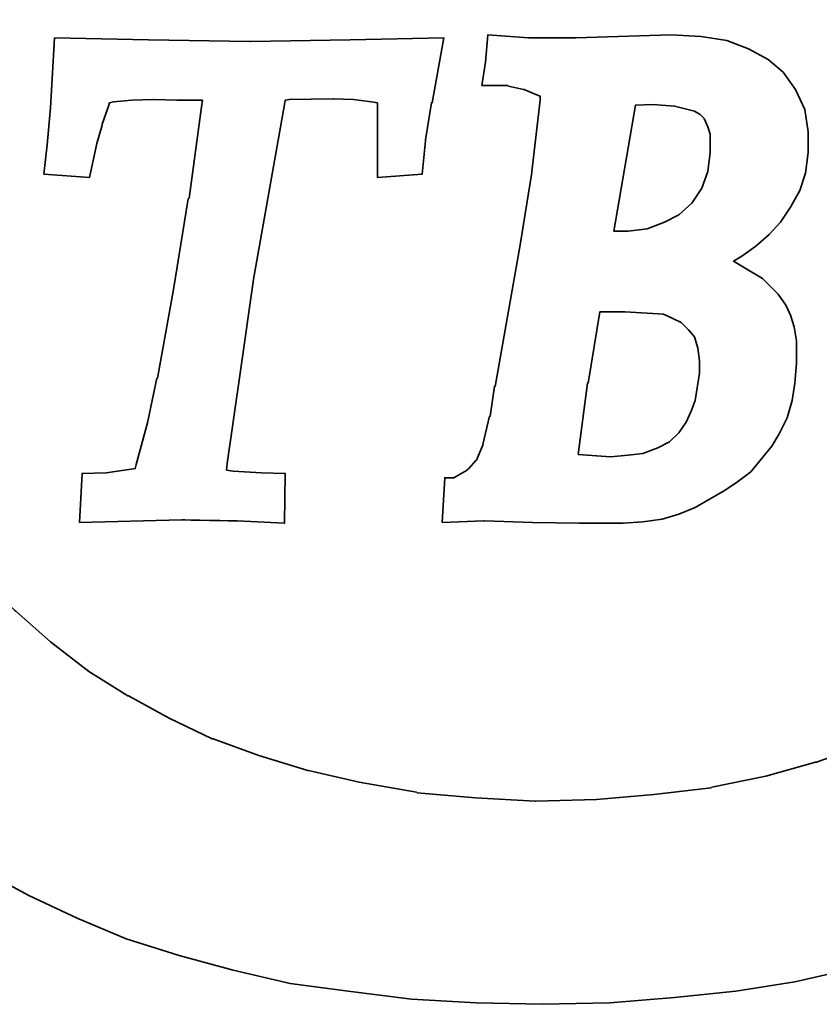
# Model space of a CAD drawing. Header units: millimetres. Extents: x -5 to 169, y -1 to 104.
# Tile 6 of 55: x 136.07 to 138.29, y 48.89 to 51.62. Entities that reach past the tile are written whole.
import ezdxf

# ---------------------------------------------------------------- set-up
doc = ezdxf.new("R2010")
doc.units = ezdxf.units.MM
doc.header["$LTSCALE"] = 0.1
doc.layers.add('layer 1', color=7, linetype='CONTINUOUS')

msp = doc.modelspace()

# ---------------------------------------------------------------- linework, layer by layer
at = {"layer": 'layer 1', "color": 0, "lineweight": 35}
for points, knots in [([(139.1471, 51.7967), (139.1471, 51.7967), (139.6837, 52.1287), (139.6837, 52.1287), (139.6837, 52.1287), (139.6837, 52.1287), (139.6079, 52.2251), (139.6079, 52.2251), (139.6079, 52.2251), (139.6079, 52.2251), (139.5205, 52.3149), (139.5205, 52.3149), (139.5205, 52.3149), (139.5205, 52.3149), (139.4305, 52.4027), (139.4305, 52.4027), (139.4305, 52.4027), (139.4305, 52.4027), (139.3381, 52.481), (139.3381, 52.481), (139.3381, 52.481), (139.3381, 52.481), (139.2392, 52.5592), (139.2392, 52.5592), (139.2392, 52.5592), (139.2392, 52.5592), (139.2368, 52.5592), (139.2368, 52.5592), (139.2368, 52.5592), (139.2368, 52.5592), (139.1288, 52.6259), (139.1288, 52.6259), (139.1288, 52.6259), (139.1288, 52.6259), (139.1288, 52.6281), (139.1288, 52.6281), (139.1288, 52.6281), (139.1288, 52.6281), (139.0203, 52.6948), (139.0203, 52.6948), (139.0203, 52.6948), (139.0203, 52.6948), (138.9032, 52.7527), (138.9032, 52.7527), (138.9032, 52.7527), (138.9032, 52.7527), (138.7854, 52.8127), (138.7854, 52.8127), (138.7854, 52.8127), (138.7854, 52.8127), (138.6426, 52.8679), (138.6426, 52.8679), (138.6426, 52.8679), (138.6426, 52.8679), (138.4883, 52.9207), (138.4883, 52.9207), (138.4883, 52.9207), (138.4883, 52.9207), (138.3272, 52.9667), (138.3272, 52.9667), (138.3272, 52.9667), (138.3272, 52.9667), (138.1571, 53.0035), (138.1571, 53.0035), (138.1571, 53.0035), (138.1571, 53.0035), (137.984, 53.0291), (137.984, 53.0291), (137.984, 53.0291), (137.984, 53.0291), (137.7954, 53.0474), (137.7954, 53.0474), (137.7954, 53.0474), (137.7954, 53.0474), (137.6019, 53.0565), (137.6019, 53.0565), (137.6019, 53.0565), (137.6019, 53.0565), (137.4061, 53.0522), (137.4061, 53.0522), (137.4061, 53.0522), (137.4061, 53.0522), (137.2194, 53.0407), (137.2194, 53.0407), (137.2194, 53.0407), (137.2194, 53.0407), (137.0466, 53.0243), (137.0466, 53.0243), (137.0466, 53.0243), (137.0466, 53.0243), (136.8786, 53.0035), (136.8786, 53.0035), (136.8786, 53.0035), (136.8786, 53.0035), (136.7175, 52.9713), (136.7175, 52.9713), (136.7175, 52.9713), (136.7175, 52.9713), (136.6069, 52.9415), (136.6069, 52.9415), (136.6069, 52.9415), (136.6069, 52.9415), (136.4965, 52.9091), (136.4965, 52.9091), (136.4965, 52.9091), (136.4965, 52.9091), (136.388, 52.8722), (136.388, 52.8722), (136.388, 52.8722), (136.388, 52.8722), (136.2867, 52.8309), (136.2867, 52.8309), (136.2867, 52.8309), (136.2867, 52.8309), (136.1879, 52.7848), (136.1879, 52.7848), (136.1879, 52.7848), (136.1879, 52.7848), (136.0866, 52.7363), (136.0866, 52.7363), (136.0866, 52.7363), (136.0866, 52.7363), (135.9944, 52.6857), (135.9944, 52.6857), (135.9944, 52.6857), (135.9944, 52.6857), (135.9023, 52.6327), (135.9023, 52.6327), (135.9023, 52.6327), (135.9023, 52.6327), (135.8147, 52.5729), (135.8147, 52.5729), (135.8147, 52.5729), (135.8147, 52.5729), (135.7295, 52.5131), (135.7295, 52.5131), (135.7295, 52.5131), (135.7295, 52.5131), (135.6512, 52.4488), (135.6512, 52.4488), (135.6512, 52.4488), (135.6512, 52.4488), (135.5706, 52.3797), (135.5706, 52.3797), (135.5706, 52.3797), (135.5706, 52.3797), (135.4302, 52.2412), (135.4302, 52.2412), (135.4302, 52.2412), (135.4302, 52.2412), (135.4275, 52.2391), (135.4275, 52.2391), (135.4275, 52.2391), (135.4275, 52.2391), (135.2965, 52.0826), (135.2965, 52.0826), (135.2965, 52.0826), (135.2965, 52.0826), (135.2226, 51.9741), (135.2226, 51.9741), (135.2226, 51.9741), (135.2226, 51.9741), (135.2204, 51.9717), (135.2204, 51.9717), (135.2204, 51.9717), (135.2204, 51.9717), (135.1491, 51.8498), (135.1491, 51.8498), (135.1491, 51.8498), (135.1491, 51.8498), (135.0843, 51.7233), (135.0843, 51.7233), (135.0843, 51.7233), (135.0843, 51.7233), (135.0291, 51.5805), (135.0291, 51.5805), (135.0291, 51.5805), (135.0291, 51.5805), (134.9831, 51.4307), (134.9831, 51.4307), (134.9831, 51.4307), (134.9831, 51.4307), (134.9831, 51.4259), (134.9831, 51.4259), (134.9831, 51.4259), (134.9831, 51.4259), (134.9533, 51.2647), (134.9533, 51.2647), (134.9533, 51.2647), (134.9533, 51.2647), (134.9442, 51.1843), (134.9442, 51.1843), (134.9442, 51.1843), (134.9442, 51.1843), (134.9394, 51.0943), (134.9394, 51.0943), (134.9394, 51.0943), (134.9394, 51.0943), (134.9348, 51.0045), (134.9348, 51.0045), (134.9348, 51.0045), (134.9348, 51.0045), (134.9348, 50.9147), (134.9348, 50.9147), (134.9348, 50.9147), (134.9348, 50.9147), (134.9485, 50.7352), (134.9485, 50.7352), (134.9485, 50.7352), (134.9485, 50.7352), (134.9763, 50.5737), (134.9763, 50.5737), (134.9763, 50.5737), (134.9763, 50.5737), (135.0109, 50.4218), (135.0109, 50.4218), (135.0109, 50.4218), (135.0109, 50.4218), (135.0639, 50.2792), (135.0639, 50.2792), (135.0639, 50.2792), (135.0639, 50.2792), (135.1215, 50.1431), (135.1215, 50.1431), (135.1215, 50.1431), (135.1215, 50.1431), (135.1904, 50.0191), (135.1904, 50.0191), (135.1904, 50.0191), (135.1904, 50.0191), (135.2619, 49.8993), (135.2619, 49.8993), (135.2619, 49.8993), (135.2619, 49.8993), (135.3493, 49.7911), (135.3493, 49.7911), (135.3493, 49.7911), (135.3493, 49.7911), (135.4369, 49.6847), (135.4369, 49.6847), (135.4369, 49.6847), (135.4369, 49.6847), (135.5336, 49.5904), (135.5336, 49.5904), (135.5336, 49.5904), (135.5336, 49.5904), (135.6325, 49.4937), (135.6325, 49.4937), (135.6325, 49.4937), (135.6325, 49.4937), (135.7386, 49.4109), (135.7386, 49.4109), (135.7386, 49.4109), (135.7386, 49.4109), (135.8514, 49.3281), (135.8514, 49.3281), (135.8514, 49.3281), (135.8514, 49.3281), (135.9714, 49.2544), (135.9714, 49.2544), (135.9714, 49.2544), (135.9714, 49.2544), (136.0955, 49.1875), (136.0955, 49.1875), (136.0955, 49.1875), (136.0955, 49.1875), (136.2291, 49.1251), (136.2291, 49.1251), (136.2291, 49.1251), (136.2291, 49.1251), (136.365, 49.0677), (136.365, 49.0677), (136.365, 49.0677), (136.365, 49.0677), (136.5123, 49.0216), (136.5123, 49.0216), (136.5123, 49.0216), (136.5123, 49.0216), (136.6621, 48.9803), (136.6621, 48.9803), (136.6621, 48.9803), (136.6621, 48.9803), (136.821, 48.9434), (136.821, 48.9434), (136.821, 48.9434), (136.821, 48.9434), (136.982, 48.9227), (136.982, 48.9227), (136.982, 48.9227), (136.982, 48.9227), (137.1572, 48.8997), (137.1572, 48.8997), (137.1572, 48.8997), (137.1572, 48.8997), (137.337, 48.8903), (137.337, 48.8903), (137.337, 48.8903), (137.337, 48.8903), (137.5213, 48.8858), (137.5213, 48.8858), (137.5213, 48.8858), (137.5213, 48.8858), (137.7078, 48.8903), (137.7078, 48.8903), (137.7078, 48.8903), (137.7078, 48.8903), (137.8875, 48.9043), (137.8875, 48.9043), (137.8875, 48.9043), (137.8875, 48.9043), (138.0579, 48.9227), (138.0579, 48.9227), (138.0579, 48.9227), (138.0579, 48.9227), (138.2211, 48.9479), (138.2211, 48.9479), (138.2211, 48.9479), (138.2211, 48.9479), (138.38, 48.9847), (138.38, 48.9847), (138.38, 48.9847), (138.38, 48.9847), (138.5322, 49.0264), (138.5322, 49.0264), (138.5322, 49.0264), (138.5322, 49.0264), (138.6752, 49.0747), (138.6752, 49.0747), (138.6752, 49.0747), (138.6752, 49.0747), (138.8178, 49.1323), (138.8178, 49.1323), (138.8178, 49.1323), (138.8178, 49.1323), (139.0115, 49.2242), (139.0115, 49.2242), (139.0115, 49.2242), (139.0115, 49.2242), (139.1055, 49.2751), (139.1055, 49.2751), (139.1055, 49.2751), (139.1055, 49.2751), (139.1934, 49.3281), (139.1934, 49.3281), (139.1934, 49.3281), (139.1934, 49.3281), (139.2786, 49.3876), (139.2786, 49.3876), (139.2786, 49.3876), (139.2786, 49.3876), (139.3611, 49.4522), (139.3611, 49.4522), (139.3611, 49.4522), (139.3611, 49.4522), (139.4399, 49.517), (139.4399, 49.517), (139.4399, 49.517), (139.4399, 49.517), (139.5135, 49.5861), (139.5135, 49.5861), (139.5135, 49.5861), (139.5135, 49.5861), (139.6103, 49.6828), (139.6103, 49.6828), (139.6103, 49.6828), (139.6103, 49.6828), (139.6539, 49.7289), (139.6539, 49.7289), (139.6539, 49.7289), (139.6539, 49.7289), (139.6861, 49.7632), (139.6861, 49.7632), (139.6861, 49.7632), (139.6861, 49.7632), (139.1471, 50.0973), (139.1471, 50.0973), (139.1471, 50.0973), (139.1471, 50.0973), (139.064, 50.0164), (139.064, 50.0164), (139.064, 50.0164), (139.064, 50.0164), (138.9723, 49.9384), (138.9723, 49.9384), (138.9723, 49.9384), (138.9723, 49.9384), (138.8706, 49.8599), (138.8706, 49.8599), (138.8706, 49.8599), (138.8706, 49.8599), (138.765, 49.7863), (138.765, 49.7863), (138.765, 49.7863), (138.765, 49.7863), (138.7626, 49.7839), (138.7626, 49.7839), (138.7626, 49.7839), (138.7626, 49.7839), (138.6519, 49.7193), (138.6519, 49.7193), (138.6519, 49.7193), (138.6519, 49.7193), (138.537, 49.6595), (138.537, 49.6595), (138.537, 49.6595), (138.537, 49.6595), (138.5346, 49.6595), (138.5346, 49.6595), (138.5346, 49.6595), (138.5346, 49.6595), (138.4103, 49.6041), (138.4103, 49.6041), (138.4103, 49.6041), (138.4103, 49.6041), (138.2811, 49.558), (138.2811, 49.558), (138.2811, 49.558), (138.2811, 49.558), (138.279, 49.558), (138.279, 49.558), (138.279, 49.558), (138.279, 49.558), (138.1405, 49.5189), (138.1405, 49.5189), (138.1405, 49.5189), (138.1405, 49.5189), (137.9912, 49.4891), (137.9912, 49.4891), (137.9912, 49.4891), (137.9912, 49.4891), (137.9888, 49.4867), (137.9888, 49.4867), (137.9888, 49.4867), (137.9888, 49.4867), (137.8299, 49.4685), (137.8299, 49.4685), (137.8299, 49.4685), (137.8299, 49.4685), (137.6711, 49.4546), (137.6711, 49.4546), (137.6711, 49.4546), (137.6711, 49.4546), (137.5028, 49.4498), (137.5028, 49.4498), (137.5028, 49.4498), (137.5028, 49.4498), (137.5007, 49.4498), (137.5007, 49.4498), (137.5007, 49.4498), (137.5007, 49.4498), (137.3348, 49.4594), (137.3348, 49.4594), (137.3348, 49.4594), (137.3348, 49.4594), (137.1733, 49.4728), (137.1733, 49.4728), (137.1733, 49.4728), (137.1733, 49.4728), (137.1711, 49.4752), (137.1711, 49.4752), (137.1711, 49.4752), (137.1711, 49.4752), (137.012, 49.5028), (137.012, 49.5028), (137.012, 49.5028), (137.012, 49.5028), (136.8719, 49.535), (136.8719, 49.535), (136.8719, 49.535), (136.8719, 49.535), (136.8695, 49.535), (136.8695, 49.535), (136.8695, 49.535), (136.8695, 49.535), (136.7336, 49.5765), (136.7336, 49.5765), (136.7336, 49.5765), (136.7336, 49.5765), (136.6069, 49.6226), (136.6069, 49.6226), (136.6069, 49.6226), (136.6069, 49.6226), (136.6045, 49.6226), (136.6045, 49.6226), (136.6045, 49.6226), (136.6045, 49.6226), (136.485, 49.6802), (136.485, 49.6802), (136.485, 49.6802), (136.485, 49.6802), (136.3717, 49.7423), (136.3717, 49.7423), (136.3717, 49.7423), (136.3717, 49.7423), (136.3698, 49.7423), (136.3698, 49.7423), (136.3698, 49.7423), (136.3698, 49.7423), (136.2589, 49.8115), (136.2589, 49.8115), (136.2589, 49.8115), (136.2589, 49.8115), (136.2589, 49.8139), (136.2589, 49.8139), (136.2589, 49.8139), (136.2589, 49.8139), (136.257, 49.8139), (136.257, 49.8139), (136.257, 49.8139), (136.257, 49.8139), (136.1552, 49.8923), (136.1552, 49.8923), (136.1552, 49.8923), (136.1552, 49.8923), (136.0587, 49.9773), (136.0587, 49.9773), (136.0587, 49.9773), (136.0587, 49.9773), (136.0563, 49.9795), (136.0563, 49.9795), (136.0563, 49.9795), (136.0563, 49.9795), (135.969, 50.0695), (135.969, 50.0695), (135.969, 50.0695), (135.969, 50.0695), (135.8862, 50.1662), (135.8862, 50.1662), (135.8862, 50.1662), (135.8862, 50.1662), (135.8862, 50.1683), (135.8862, 50.1683), (135.8862, 50.1683), (135.8862, 50.1683), (135.8123, 50.2792), (135.8123, 50.2792), (135.8123, 50.2792), (135.8123, 50.2792), (135.8101, 50.2792), (135.8101, 50.2792), (135.8101, 50.2792), (135.8101, 50.2792), (135.8077, 50.2835), (135.8077, 50.2835), (135.8077, 50.2835), (135.8077, 50.2835), (135.7501, 50.3918), (135.7501, 50.3918), (135.7501, 50.3918), (135.7501, 50.3918), (135.7501, 50.3942), (135.7501, 50.3942), (135.7501, 50.3942), (135.7501, 50.3942), (135.7016, 50.5211), (135.7016, 50.5211), (135.7016, 50.5211), (135.7016, 50.5211), (135.6992, 50.5255), (135.6992, 50.5255), (135.6992, 50.5255), (135.6992, 50.5255), (135.6582, 50.6637), (135.6582, 50.6637), (135.6582, 50.6637), (135.6582, 50.6637), (135.6582, 50.6661), (135.6582, 50.6661), (135.6582, 50.6661), (135.6582, 50.6661), (135.644, 50.7395), (135.644, 50.7395), (135.644, 50.7395), (135.644, 50.7395), (135.6416, 50.7419), (135.6416, 50.7419), (135.6416, 50.7419), (135.6416, 50.7419), (135.6325, 50.8156), (135.6325, 50.8156), (135.6325, 50.8156), (135.6325, 50.8156), (135.6282, 50.8984), (135.6282, 50.8984), (135.6282, 50.8984), (135.6282, 50.8984), (135.6255, 50.9815), (135.6255, 50.9815), (135.6255, 50.9815), (135.6255, 50.9815), (135.6255, 50.9839), (135.6255, 50.9839), (135.6255, 50.9839), (135.6255, 50.9839), (135.6301, 51.0575), (135.6301, 51.0575), (135.6301, 51.0575), (135.6301, 51.0575), (135.6301, 51.0669), (135.6301, 51.0669), (135.6301, 51.0669), (135.6301, 51.0669), (135.6371, 51.1451), (135.6371, 51.1451), (135.6371, 51.1451), (135.6371, 51.1451), (135.6464, 51.2186), (135.6464, 51.2186), (135.6464, 51.2186), (135.6464, 51.2186), (135.6464, 51.2212), (135.6464, 51.2212), (135.6464, 51.2212), (135.6464, 51.2212), (135.6488, 51.2212), (135.6488, 51.2212), (135.6488, 51.2212), (135.6488, 51.2212), (135.6488, 51.2258), (135.6488, 51.2258), (135.6488, 51.2258), (135.6488, 51.2258), (135.6627, 51.2925), (135.6627, 51.2925), (135.6627, 51.2925), (135.6627, 51.2925), (135.6627, 51.2949), (135.6627, 51.2949), (135.6627, 51.2949), (135.6627, 51.2949), (135.6671, 51.3107), (135.6671, 51.3107), (135.6671, 51.3107), (135.6671, 51.3107), (135.7043, 51.4307), (135.7043, 51.4307), (135.7043, 51.4307), (135.7043, 51.4307), (135.7043, 51.4329), (135.7043, 51.4329), (135.7043, 51.4329), (135.7043, 51.4329), (135.764, 51.5575), (135.764, 51.5575), (135.764, 51.5575), (135.764, 51.5575), (135.8283, 51.6727), (135.8283, 51.6727), (135.8283, 51.6727), (135.8283, 51.6727), (135.8307, 51.6746), (135.8307, 51.6746), (135.8307, 51.6746), (135.8307, 51.6746), (135.9092, 51.7807), (135.9092, 51.7807), (135.9092, 51.7807), (135.9092, 51.7807), (135.992, 51.8728), (135.992, 51.8728), (135.992, 51.8728), (135.992, 51.8728), (135.992, 51.8752), (135.992, 51.8752), (135.992, 51.8752), (135.992, 51.8752), (136.0794, 51.9626), (136.0794, 51.9626), (136.0794, 51.9626), (136.0794, 51.9626), (136.0818, 51.9626), (136.0818, 51.9626), (136.0818, 51.9626), (136.0818, 51.9626), (136.1783, 52.0454), (136.1783, 52.0454), (136.1783, 52.0454), (136.1783, 52.0454), (136.2843, 52.1191), (136.2843, 52.1191), (136.2843, 52.1191), (136.2843, 52.1191), (136.2867, 52.1215), (136.2867, 52.1215), (136.2867, 52.1215), (136.2867, 52.1215), (136.3974, 52.1906), (136.3974, 52.1906), (136.3974, 52.1906), (136.3974, 52.1906), (136.5123, 52.2551), (136.5123, 52.2551), (136.5123, 52.2551), (136.5123, 52.2551), (136.5147, 52.2551), (136.5147, 52.2551), (136.5147, 52.2551), (136.5147, 52.2551), (136.6343, 52.3079), (136.6343, 52.3079), (136.6343, 52.3079), (136.6343, 52.3079), (136.7636, 52.354), (136.7636, 52.354), (136.7636, 52.354), (136.7636, 52.354), (136.8968, 52.3979), (136.8968, 52.3979), (136.8968, 52.3979), (136.8968, 52.3979), (136.8992, 52.3979), (136.8992, 52.3979), (136.8992, 52.3979), (136.8992, 52.3979), (137.0423, 52.4301), (137.0423, 52.4301), (137.0423, 52.4301), (137.0423, 52.4301), (137.0423, 52.4325), (137.0423, 52.4325), (137.0423, 52.4325), (137.0423, 52.4325), (137.0447, 52.4325), (137.0447, 52.4325), (137.0447, 52.4325), (137.0447, 52.4325), (137.2035, 52.4555), (137.2035, 52.4555), (137.2035, 52.4555), (137.2035, 52.4555), (137.2055, 52.4555), (137.2055, 52.4555), (137.2055, 52.4555), (137.2055, 52.4555), (137.3694, 52.4692), (137.3694, 52.4692), (137.3694, 52.4692), (137.3694, 52.4692), (137.5328, 52.4738), (137.5328, 52.4738), (137.5328, 52.4738), (137.5328, 52.4738), (137.5352, 52.4738), (137.5352, 52.4738), (137.5352, 52.4738), (137.5352, 52.4738), (137.7008, 52.4692), (137.7008, 52.4692), (137.7008, 52.4692), (137.7008, 52.4692), (137.8621, 52.4555), (137.8621, 52.4555), (137.8621, 52.4555), (137.8621, 52.4555), (137.8645, 52.4531), (137.8645, 52.4531), (137.8645, 52.4531), (137.8645, 52.4531), (138.0162, 52.4258), (138.0162, 52.4258), (138.0162, 52.4258), (138.0162, 52.4258), (138.1635, 52.3955), (138.1635, 52.3955), (138.1635, 52.3955), (138.1635, 52.3955), (138.1659, 52.3955), (138.1659, 52.3955), (138.1659, 52.3955), (138.1659, 52.3955), (138.3042, 52.354), (138.3042, 52.354), (138.3042, 52.354), (138.3042, 52.354), (138.4146, 52.313), (138.4146, 52.313), (138.4146, 52.313), (138.4146, 52.313), (138.5255, 52.2669), (138.5255, 52.2669), (138.5255, 52.2669), (138.5255, 52.2669), (138.5279, 52.2669), (138.5279, 52.2669), (138.5279, 52.2669), (138.5279, 52.2669), (138.6291, 52.2136), (138.6291, 52.2136), (138.6291, 52.2136), (138.6291, 52.2136), (138.7304, 52.1536), (138.7304, 52.1536), (138.7304, 52.1536), (138.7304, 52.1536), (138.7304, 52.1517), (138.7304, 52.1517), (138.7304, 52.1517), (138.7304, 52.1517), (138.8226, 52.0917), (138.8226, 52.0917), (138.8226, 52.0917), (138.8226, 52.0917), (138.8247, 52.0917), (138.8247, 52.0917), (138.8247, 52.0917), (138.8247, 52.0917), (138.9099, 52.025), (138.9099, 52.025), (138.9099, 52.025), (138.9099, 52.025), (138.9123, 52.0223), (138.9123, 52.0223), (138.9123, 52.0223), (138.9123, 52.0223), (138.9954, 51.9511), (138.9954, 51.9511), (138.9954, 51.9511), (138.9954, 51.9511), (138.9973, 51.9487), (138.9973, 51.9487), (138.9973, 51.9487), (138.9973, 51.9487), (139.0712, 51.8728), (139.0712, 51.8728), (139.0712, 51.8728), (139.0712, 51.8728), (139.1125, 51.8291), (139.1125, 51.8291), (139.1125, 51.8291), (139.1125, 51.8291), (139.1471, 51.7967), (139.1471, 51.7967)], [0, 0, 0, 0, 0.004808, 0.004808, 0.004808, 0.004808, 0.009615, 0.009615, 0.009615, 0.009615, 0.014423, 0.014423, 0.014423, 0.014423, 0.019231, 0.019231, 0.019231, 0.019231, 0.024038, 0.024038, 0.024038, 0.024038, 0.028846, 0.028846, 0.028846, 0.028846, 0.033654, 0.033654, 0.033654, 0.033654, 0.038462, 0.038462, 0.038462, 0.038462, 0.043269, 0.043269, 0.043269, 0.043269, 0.048077, 0.048077, 0.048077, 0.048077, 0.052885, 0.052885, 0.052885, 0.052885, 0.057692, 0.057692, 0.057692, 0.057692, 0.0625, 0.0625, 0.0625, 0.0625, 0.067308, 0.067308, 0.067308, 0.067308, 0.072115, 0.072115, 0.072115, 0.072115, 0.076923, 0.076923, 0.076923, 0.076923, 0.081731, 0.081731, 0.081731, 0.081731, 0.086538, 0.086538, 0.086538, 0.086538, 0.091346, 0.091346, 0.091346, 0.091346, 0.096154, 0.096154, 0.096154, 0.096154, 0.100962, 0.100962, 0.100962, 0.100962, 0.105769, 0.105769, 0.105769, 0.105769, 0.110577, 0.110577, 0.110577, 0.110577, 0.115385, 0.115385, 0.115385, 0.115385, 0.120192, 0.120192, 0.120192, 0.120192, 0.125, 0.125, 0.125, 0.125, 0.129808, 0.129808, 0.129808, 0.129808, 0.134615, 0.134615, 0.134615, 0.134615, 0.139423, 0.139423, 0.139423, 0.139423, 0.144231, 0.144231, 0.144231, 0.144231, 0.149038, 0.149038, 0.149038, 0.149038, 0.153846, 0.153846, 0.153846, 0.153846, 0.158654, 0.158654, 0.158654, 0.158654, 0.163462, 0.163462, 0.163462, 0.163462, 0.168269, 0.168269, 0.168269, 0.168269, 0.173077, 0.173077, 0.173077, 0.173077, 0.177885, 0.177885, 0.177885, 0.177885, 0.182692, 0.182692, 0.182692, 0.182692, 0.1875, 0.1875, 0.1875, 0.1875, 0.192308, 0.192308, 0.192308, 0.192308, 0.197115, 0.197115, 0.197115, 0.197115, 0.201923, 0.201923, 0.201923, 0.201923, 0.206731, 0.206731, 0.206731, 0.206731, 0.211538, 0.211538, 0.211538, 0.211538, 0.216346, 0.216346, 0.216346, 0.216346, 0.221154, 0.221154, 0.221154, 0.221154, 0.225962, 0.225962, 0.225962, 0.225962, 0.230769, 0.230769, 0.230769, 0.230769, 0.235577, 0.235577, 0.235577, 0.235577, 0.240385, 0.240385, 0.240385, 0.240385, 0.245192, 0.245192, 0.245192, 0.245192, 0.25, 0.25, 0.25, 0.25, 0.254808, 0.254808, 0.254808, 0.254808, 0.259615, 0.259615, 0.259615, 0.259615, 0.264423, 0.264423, 0.264423, 0.264423, 0.269231, 0.269231, 0.269231, 0.269231, 0.274038, 0.274038, 0.274038, 0.274038, 0.278846, 0.278846, 0.278846, 0.278846, 0.283654, 0.283654, 0.283654, 0.283654, 0.288462, 0.288462, 0.288462, 0.288462, 0.293269, 0.293269, 0.293269, 0.293269, 0.298077, 0.298077, 0.298077, 0.298077, 0.302885, 0.302885, 0.302885, 0.302885, 0.307692, 0.307692, 0.307692, 0.307692, 0.3125, 0.3125, 0.3125, 0.3125, 0.317308, 0.317308, 0.317308, 0.317308, 0.322115, 0.322115, 0.322115, 0.322115, 0.326923, 0.326923, 0.326923, 0.326923, 0.331731, 0.331731, 0.331731, 0.331731, 0.336538, 0.336538, 0.336538, 0.336538, 0.341346, 0.341346, 0.341346, 0.341346, 0.346154, 0.346154, 0.346154, 0.346154, 0.350962, 0.350962, 0.350962, 0.350962, 0.355769, 0.355769, 0.355769, 0.355769, 0.360577, 0.360577, 0.360577, 0.360577, 0.365385, 0.365385, 0.365385, 0.365385, 0.370192, 0.370192, 0.370192, 0.370192, 0.375, 0.375, 0.375, 0.375, 0.379808, 0.379808, 0.379808, 0.379808, 0.384615, 0.384615, 0.384615, 0.384615, 0.389423, 0.389423, 0.389423, 0.389423, 0.394231, 0.394231, 0.394231, 0.394231, 0.399038, 0.399038, 0.399038, 0.399038, 0.403846, 0.403846, 0.403846, 0.403846, 0.408654, 0.408654, 0.408654, 0.408654, 0.413462, 0.413462, 0.413462, 0.413462, 0.418269, 0.418269, 0.418269, 0.418269, 0.423077, 0.423077, 0.423077, 0.423077, 0.427885, 0.427885, 0.427885, 0.427885, 0.432692, 0.432692, 0.432692, 0.432692, 0.4375, 0.4375, 0.4375, 0.4375, 0.442308, 0.442308, 0.442308, 0.442308, 0.447115, 0.447115, 0.447115, 0.447115, 0.451923, 0.451923, 0.451923, 0.451923, 0.456731, 0.456731, 0.456731, 0.456731, 0.461538, 0.461538, 0.461538, 0.461538, 0.466346, 0.466346, 0.466346, 0.466346, 0.471154, 0.471154, 0.471154, 0.471154, 0.475962, 0.475962, 0.475962, 0.475962, 0.480769, 0.480769, 0.480769, 0.480769, 0.485577, 0.485577, 0.485577, 0.485577, 0.490385, 0.490385, 0.490385, 0.490385, 0.495192, 0.495192, 0.495192, 0.495192, 0.5, 0.5, 0.5, 0.5, 0.504808, 0.504808, 0.504808, 0.504808, 0.509615, 0.509615, 0.509615, 0.509615, 0.514423, 0.514423, 0.514423, 0.514423, 0.519231, 0.519231, 0.519231, 0.519231, 0.524038, 0.524038, 0.524038, 0.524038, 0.528846, 0.528846, 0.528846, 0.528846, 0.533654, 0.533654, 0.533654, 0.533654, 0.538462, 0.538462, 0.538462, 0.538462, 0.543269, 0.543269, 0.543269, 0.543269, 0.548077, 0.548077, 0.548077, 0.548077, 0.552885, 0.552885, 0.552885, 0.552885, 0.557692, 0.557692, 0.557692, 0.557692, 0.5625, 0.5625, 0.5625, 0.5625, 0.567308, 0.567308, 0.567308, 0.567308, 0.572115, 0.572115, 0.572115, 0.572115, 0.576923, 0.576923, 0.576923, 0.576923, 0.581731, 0.581731, 0.581731, 0.581731, 0.586538, 0.586538, 0.586538, 0.586538, 0.591346, 0.591346, 0.591346, 0.591346, 0.596154, 0.596154, 0.596154, 0.596154, 0.600962, 0.600962, 0.600962, 0.600962, 0.605769, 0.605769, 0.605769, 0.605769, 0.610577, 0.610577, 0.610577, 0.610577, 0.615385, 0.615385, 0.615385, 0.615385, 0.620192, 0.620192, 0.620192, 0.620192, 0.625, 0.625, 0.625, 0.625, 0.629808, 0.629808, 0.629808, 0.629808, 0.634615, 0.634615, 0.634615, 0.634615, 0.639423, 0.639423, 0.639423, 0.639423, 0.644231, 0.644231, 0.644231, 0.644231, 0.649038, 0.649038, 0.649038, 0.649038, 0.653846, 0.653846, 0.653846, 0.653846, 0.658654, 0.658654, 0.658654, 0.658654, 0.663462, 0.663462, 0.663462, 0.663462, 0.668269, 0.668269, 0.668269, 0.668269, 0.673077, 0.673077, 0.673077, 0.673077, 0.677885, 0.677885, 0.677885, 0.677885, 0.682692, 0.682692, 0.682692, 0.682692, 0.6875, 0.6875, 0.6875, 0.6875, 0.692308, 0.692308, 0.692308, 0.692308, 0.697115, 0.697115, 0.697115, 0.697115, 0.701923, 0.701923, 0.701923, 0.701923, 0.706731, 0.706731, 0.706731, 0.706731, 0.711538, 0.711538, 0.711538, 0.711538, 0.716346, 0.716346, 0.716346, 0.716346, 0.721154, 0.721154, 0.721154, 0.721154, 0.725962, 0.725962, 0.725962, 0.725962, 0.730769, 0.730769, 0.730769, 0.730769, 0.735577, 0.735577, 0.735577, 0.735577, 0.740385, 0.740385, 0.740385, 0.740385, 0.745192, 0.745192, 0.745192, 0.745192, 0.75, 0.75, 0.75, 0.75, 0.754808, 0.754808, 0.754808, 0.754808, 0.759615, 0.759615, 0.759615, 0.759615, 0.764423, 0.764423, 0.764423, 0.764423, 0.769231, 0.769231, 0.769231, 0.769231, 0.774038, 0.774038, 0.774038, 0.774038, 0.778846, 0.778846, 0.778846, 0.778846, 0.783654, 0.783654, 0.783654, 0.783654, 0.788462, 0.788462, 0.788462, 0.788462, 0.793269, 0.793269, 0.793269, 0.793269, 0.798077, 0.798077, 0.798077, 0.798077, 0.802885, 0.802885, 0.802885, 0.802885, 0.807692, 0.807692, 0.807692, 0.807692, 0.8125, 0.8125, 0.8125, 0.8125, 0.817308, 0.817308, 0.817308, 0.817308, 0.822115, 0.822115, 0.822115, 0.822115, 0.826923, 0.826923, 0.826923, 0.826923, 0.831731, 0.831731, 0.831731, 0.831731, 0.836538, 0.836538, 0.836538, 0.836538, 0.841346, 0.841346, 0.841346, 0.841346, 0.846154, 0.846154, 0.846154, 0.846154, 0.850962, 0.850962, 0.850962, 0.850962, 0.855769, 0.855769, 0.855769, 0.855769, 0.860577, 0.860577, 0.860577, 0.860577, 0.865385, 0.865385, 0.865385, 0.865385, 0.870192, 0.870192, 0.870192, 0.870192, 0.875, 0.875, 0.875, 0.875, 0.879808, 0.879808, 0.879808, 0.879808, 0.884615, 0.884615, 0.884615, 0.884615, 0.889423, 0.889423, 0.889423, 0.889423, 0.894231, 0.894231, 0.894231, 0.894231, 0.899038, 0.899038, 0.899038, 0.899038, 0.903846, 0.903846, 0.903846, 0.903846, 0.908654, 0.908654, 0.908654, 0.908654, 0.913462, 0.913462, 0.913462, 0.913462, 0.918269, 0.918269, 0.918269, 0.918269, 0.923077, 0.923077, 0.923077, 0.923077, 0.927885, 0.927885, 0.927885, 0.927885, 0.932692, 0.932692, 0.932692, 0.932692, 0.9375, 0.9375, 0.9375, 0.9375, 0.942308, 0.942308, 0.942308, 0.942308, 0.947115, 0.947115, 0.947115, 0.947115, 0.951923, 0.951923, 0.951923, 0.951923, 0.956731, 0.956731, 0.956731, 0.956731, 0.961538, 0.961538, 0.961538, 0.961538, 0.966346, 0.966346, 0.966346, 0.966346, 0.971154, 0.971154, 0.971154, 0.971154, 0.975962, 0.975962, 0.975962, 0.975962, 0.980769, 0.980769, 0.980769, 0.980769, 0.985577, 0.985577, 0.985577, 0.985577, 0.990385, 0.990385, 0.990385, 0.990385, 0.995192, 0.995192, 0.995192, 0.995192, 1, 1, 1, 1]), ([(136.1667, 51.569), (136.1667, 51.569), (136.1552, 51.3755), (136.1552, 51.3755), (136.1552, 51.3755), (136.1552, 51.3755), (136.1463, 51.2719), (136.1463, 51.2719), (136.1463, 51.2719), (136.1463, 51.2719), (136.137, 51.191), (136.137, 51.191), (136.137, 51.191), (136.137, 51.191), (136.2637, 51.1819), (136.2637, 51.1819), (136.2637, 51.1819), (136.2637, 51.1819), (136.2843, 51.2762), (136.2843, 51.2762), (136.2843, 51.2762), (136.2843, 51.2762), (136.2983, 51.3271), (136.2983, 51.3271), (136.2983, 51.3271), (136.2983, 51.3271), (136.2983, 51.3295), (136.2983, 51.3295), (136.2983, 51.3295), (136.2983, 51.3295), (136.3165, 51.3799), (136.3165, 51.3799), (136.3165, 51.3799), (136.3165, 51.3799), (136.3189, 51.389), (136.3189, 51.389), (136.3189, 51.389), (136.3189, 51.389), (136.3304, 51.3914), (136.3304, 51.3914), (136.3304, 51.3914), (136.3304, 51.3914), (136.3813, 51.3959), (136.3813, 51.3959), (136.3813, 51.3959), (136.3813, 51.3959), (136.4408, 51.3986), (136.4408, 51.3986), (136.4408, 51.3986), (136.4408, 51.3986), (136.4435, 51.3986), (136.4435, 51.3986), (136.4435, 51.3986), (136.4435, 51.3986), (136.5056, 51.3959), (136.5056, 51.3959), (136.5056, 51.3959), (136.5056, 51.3959), (136.556, 51.3959), (136.556, 51.3959), (136.556, 51.3959), (136.556, 51.3959), (136.5771, 51.3959), (136.5771, 51.3959), (136.5771, 51.3959), (136.5771, 51.3959), (136.5747, 51.3775), (136.5747, 51.3775), (136.5747, 51.3775), (136.5747, 51.3775), (136.5399, 51.1243), (136.5399, 51.1243), (136.5399, 51.1243), (136.5399, 51.1243), (136.5375, 51.1221), (136.5375, 51.1221), (136.5375, 51.1221), (136.5375, 51.1221), (136.4965, 50.8708), (136.4965, 50.8708), (136.4965, 50.8708), (136.4965, 50.8708), (136.4523, 50.6243), (136.4523, 50.6243), (136.4523, 50.6243), (136.4523, 50.6243), (136.4504, 50.6243), (136.4504, 50.6243), (136.4504, 50.6243), (136.4504, 50.6243), (136.425, 50.5), (136.425, 50.5), (136.425, 50.5), (136.425, 50.5), (136.3928, 50.3848), (136.3928, 50.3848), (136.3928, 50.3848), (136.3928, 50.3848), (136.3904, 50.3733), (136.3904, 50.3733), (136.3904, 50.3733), (136.3904, 50.3733), (136.3789, 50.3714), (136.3789, 50.3714), (136.3789, 50.3714), (136.3789, 50.3714), (136.3098, 50.3618), (136.3098, 50.3618), (136.3098, 50.3618), (136.3098, 50.3618), (136.2428, 50.3599), (136.2428, 50.3599), (136.2428, 50.3599), (136.2428, 50.3599), (136.2359, 50.224), (136.2359, 50.224), (136.2359, 50.224), (136.2359, 50.224), (136.5195, 50.2307), (136.5195, 50.2307), (136.5195, 50.2307), (136.5195, 50.2307), (136.5215, 50.2307), (136.5215, 50.2307), (136.5215, 50.2307), (136.5215, 50.2307), (136.6736, 50.2283), (136.6736, 50.2283), (136.6736, 50.2283), (136.6736, 50.2283), (136.8051, 50.2214), (136.8051, 50.2214), (136.8051, 50.2214), (136.8051, 50.2214), (136.8071, 50.3599), (136.8071, 50.3599), (136.8071, 50.3599), (136.8071, 50.3599), (136.7406, 50.3618), (136.7406, 50.3618), (136.7406, 50.3618), (136.7406, 50.3618), (136.6621, 50.3666), (136.6621, 50.3666), (136.6621, 50.3666), (136.6621, 50.3666), (136.6439, 50.369), (136.6439, 50.369), (136.6439, 50.369), (136.6439, 50.369), (136.6458, 50.3872), (136.6458, 50.3872), (136.6458, 50.3872), (136.6458, 50.3872), (136.6827, 50.6452), (136.6827, 50.6452), (136.6827, 50.6452), (136.6827, 50.6452), (136.7175, 50.8917), (136.7175, 50.8917), (136.7175, 50.8917), (136.7175, 50.8917), (136.7175, 50.8941), (136.7175, 50.8941), (136.7175, 50.8941), (136.7175, 50.8941), (136.8051, 51.3844), (136.8051, 51.3844), (136.8051, 51.3844), (136.8051, 51.3844), (136.8071, 51.3959), (136.8071, 51.3959), (136.8071, 51.3959), (136.8071, 51.3959), (136.8186, 51.3986), (136.8186, 51.3986), (136.8186, 51.3986), (136.8186, 51.3986), (136.9386, 51.4005), (136.9386, 51.4005), (136.9386, 51.4005), (136.9386, 51.4005), (136.941, 51.4005), (136.941, 51.4005), (136.941, 51.4005), (136.941, 51.4005), (136.9962, 51.3986), (136.9962, 51.3986), (136.9962, 51.3986), (136.9962, 51.3986), (137.0466, 51.3914), (137.0466, 51.3914), (137.0466, 51.3914), (137.0466, 51.3914), (137.0629, 51.389), (137.0629, 51.389), (137.0629, 51.389), (137.0629, 51.389), (137.0629, 51.3729), (137.0629, 51.3729), (137.0629, 51.3729), (137.0629, 51.3729), (137.0629, 51.2671), (137.0629, 51.2671), (137.0629, 51.2671), (137.0629, 51.2671), (137.0629, 51.1819), (137.0629, 51.1819), (137.0629, 51.1819), (137.0629, 51.1819), (137.1872, 51.191), (137.1872, 51.191), (137.1872, 51.191), (137.1872, 51.191), (137.1963, 51.2834), (137.1963, 51.2834), (137.1963, 51.2834), (137.1963, 51.2834), (137.1963, 51.2858), (137.1963, 51.2858), (137.1963, 51.2858), (137.1963, 51.2858), (137.2127, 51.389), (137.2127, 51.389), (137.2127, 51.389), (137.2127, 51.389), (137.2151, 51.389), (137.2151, 51.389), (137.2151, 51.389), (137.2151, 51.389), (137.2472, 51.569), (137.2472, 51.569), (137.2472, 51.569), (137.2472, 51.569), (136.9871, 51.5642), (136.9871, 51.5642), (136.9871, 51.5642), (136.9871, 51.5642), (136.7106, 51.5596), (136.7106, 51.5596), (136.7106, 51.5596), (136.7106, 51.5596), (136.7082, 51.5596), (136.7082, 51.5596), (136.7082, 51.5596), (136.7082, 51.5596), (136.4274, 51.5642), (136.4274, 51.5642), (136.4274, 51.5642), (136.4274, 51.5642), (136.1667, 51.569), (136.1667, 51.569)], [0, 0, 0, 0, 0.015873, 0.015873, 0.015873, 0.015873, 0.031746, 0.031746, 0.031746, 0.031746, 0.047619, 0.047619, 0.047619, 0.047619, 0.063492, 0.063492, 0.063492, 0.063492, 0.079365, 0.079365, 0.079365, 0.079365, 0.095238, 0.095238, 0.095238, 0.095238, 0.111111, 0.111111, 0.111111, 0.111111, 0.126984, 0.126984, 0.126984, 0.126984, 0.142857, 0.142857, 0.142857, 0.142857, 0.15873, 0.15873, 0.15873, 0.15873, 0.174603, 0.174603, 0.174603, 0.174603, 0.190476, 0.190476, 0.190476, 0.190476, 0.206349, 0.206349, 0.206349, 0.206349, 0.222222, 0.222222, 0.222222, 0.222222, 0.238095, 0.238095, 0.238095, 0.238095, 0.253968, 0.253968, 0.253968, 0.253968, 0.269841, 0.269841, 0.269841, 0.269841, 0.285714, 0.285714, 0.285714, 0.285714, 0.301587, 0.301587, 0.301587, 0.301587, 0.31746, 0.31746, 0.31746, 0.31746, 0.333333, 0.333333, 0.333333, 0.333333, 0.349206, 0.349206, 0.349206, 0.349206, 0.365079, 0.365079, 0.365079, 0.365079, 0.380952, 0.380952, 0.380952, 0.380952, 0.396825, 0.396825, 0.396825, 0.396825, 0.412698, 0.412698, 0.412698, 0.412698, 0.428571, 0.428571, 0.428571, 0.428571, 0.444444, 0.444444, 0.444444, 0.444444, 0.460317, 0.460317, 0.460317, 0.460317, 0.47619, 0.47619, 0.47619, 0.47619, 0.492063, 0.492063, 0.492063, 0.492064, 0.507937, 0.507937, 0.507937, 0.507937, 0.52381, 0.52381, 0.52381, 0.52381, 0.539683, 0.539683, 0.539683, 0.539683, 0.555556, 0.555556, 0.555556, 0.555556, 0.571429, 0.571429, 0.571429, 0.571429, 0.587302, 0.587302, 0.587302, 0.587302, 0.603175, 0.603175, 0.603175, 0.603175, 0.619048, 0.619048, 0.619048, 0.619048, 0.634921, 0.634921, 0.634921, 0.634921, 0.650794, 0.650794, 0.650794, 0.650794, 0.666667, 0.666667, 0.666667, 0.666667, 0.68254, 0.68254, 0.68254, 0.68254, 0.698413, 0.698413, 0.698413, 0.698413, 0.714286, 0.714286, 0.714286, 0.714286, 0.730159, 0.730159, 0.730159, 0.730159, 0.746032, 0.746032, 0.746032, 0.746032, 0.761905, 0.761905, 0.761905, 0.761905, 0.777778, 0.777778, 0.777778, 0.777778, 0.793651, 0.793651, 0.793651, 0.793651, 0.809524, 0.809524, 0.809524, 0.809524, 0.825397, 0.825397, 0.825397, 0.825397, 0.84127, 0.84127, 0.84127, 0.84127, 0.857143, 0.857143, 0.857143, 0.857143, 0.873016, 0.873016, 0.873016, 0.873016, 0.888889, 0.888889, 0.888889, 0.888889, 0.904762, 0.904762, 0.904762, 0.904762, 0.920635, 0.920635, 0.920635, 0.920635, 0.936508, 0.936508, 0.936508, 0.936508, 0.952381, 0.952381, 0.952381, 0.952381, 0.968254, 0.968254, 0.968254, 0.968254, 0.984127, 0.984127, 0.984127, 0.984127, 1, 1, 1, 1]), ([(138.2581, 51.3088), (138.2581, 51.3088), (138.249, 51.3707), (138.249, 51.3707), (138.249, 51.3707), (138.249, 51.3707), (138.2235, 51.4259), (138.2235, 51.4259), (138.2235, 51.4259), (138.2235, 51.4259), (138.189, 51.4744), (138.189, 51.4744), (138.189, 51.4744), (138.189, 51.4744), (138.1477, 51.509), (138.1477, 51.509), (138.1477, 51.509), (138.1477, 51.509), (138.0925, 51.5387), (138.0925, 51.5387), (138.0925, 51.5387), (138.0925, 51.5387), (138.0325, 51.5618), (138.0325, 51.5618), (138.0325, 51.5618), (138.0325, 51.5618), (137.961, 51.5733), (137.961, 51.5733), (137.961, 51.5733), (137.961, 51.5733), (137.8779, 51.5781), (137.8779, 51.5781), (137.8779, 51.5781), (137.8779, 51.5781), (137.6135, 51.569), (137.6135, 51.569), (137.6135, 51.569), (137.6135, 51.569), (137.4819, 51.569), (137.4819, 51.569), (137.4819, 51.569), (137.4819, 51.569), (137.3694, 51.5781), (137.3694, 51.5781), (137.3694, 51.5781), (137.3694, 51.5781), (137.3624, 51.5023), (137.3624, 51.5023), (137.3624, 51.5023), (137.3624, 51.5023), (137.3528, 51.4375), (137.3528, 51.4375), (137.3528, 51.4375), (137.3528, 51.4375), (137.4219, 51.4375), (137.4219, 51.4375), (137.4219, 51.4375), (137.4219, 51.4375), (137.4243, 51.4375), (137.4243, 51.4375), (137.4243, 51.4375), (137.4243, 51.4375), (137.4267, 51.4353), (137.4267, 51.4353), (137.4267, 51.4353), (137.4267, 51.4353), (137.4683, 51.4259), (137.4683, 51.4259), (137.4683, 51.4259), (137.4683, 51.4259), (137.4704, 51.4259), (137.4704, 51.4259), (137.4704, 51.4259), (137.4704, 51.4259), (137.5028, 51.412), (137.5028, 51.412), (137.5028, 51.412), (137.5028, 51.412), (137.5141, 51.4077), (137.5141, 51.4077), (137.5141, 51.4077), (137.5141, 51.4077), (137.5141, 51.3959), (137.5141, 51.3959), (137.5141, 51.3959), (137.5141, 51.3959), (137.4913, 51.1979), (137.4913, 51.1979), (137.4913, 51.1979), (137.4913, 51.1979), (137.4913, 51.1955), (137.4913, 51.1955), (137.4913, 51.1955), (137.4913, 51.1955), (137.4589, 50.9951), (137.4589, 50.9951), (137.4589, 50.9951), (137.4589, 50.9951), (137.3898, 50.6013), (137.3898, 50.6013), (137.3898, 50.6013), (137.3898, 50.6013), (137.3876, 50.6013), (137.3876, 50.6013), (137.3876, 50.6013), (137.3876, 50.6013), (137.3759, 50.5185), (137.3759, 50.5185), (137.3759, 50.5185), (137.3759, 50.5185), (137.3739, 50.5185), (137.3739, 50.5185), (137.3739, 50.5185), (137.3739, 50.5185), (137.3552, 50.4405), (137.3552, 50.4405), (137.3552, 50.4405), (137.3552, 50.4405), (137.3552, 50.4381), (137.3552, 50.4381), (137.3552, 50.4381), (137.3552, 50.4381), (137.3394, 50.4011), (137.3394, 50.4011), (137.3394, 50.4011), (137.3394, 50.4011), (137.3394, 50.3987), (137.3394, 50.3987), (137.3394, 50.3987), (137.3394, 50.3987), (137.337, 50.3963), (137.337, 50.3963), (137.337, 50.3963), (137.337, 50.3963), (137.3163, 50.3733), (137.3163, 50.3733), (137.3163, 50.3733), (137.3163, 50.3733), (137.3139, 50.3714), (137.3139, 50.3714), (137.3139, 50.3714), (137.3139, 50.3714), (137.3118, 50.369), (137.3118, 50.369), (137.3118, 50.369), (137.3118, 50.369), (137.2791, 50.3505), (137.2791, 50.3505), (137.2791, 50.3505), (137.2791, 50.3505), (137.2746, 50.3481), (137.2746, 50.3481), (137.2746, 50.3481), (137.2746, 50.3481), (137.2703, 50.3481), (137.2703, 50.3481), (137.2703, 50.3481), (137.2703, 50.3481), (137.2496, 50.3481), (137.2496, 50.3481), (137.2496, 50.3481), (137.2496, 50.3481), (137.2427, 50.224), (137.2427, 50.224), (137.2427, 50.224), (137.2427, 50.224), (137.3579, 50.2283), (137.3579, 50.2283), (137.3579, 50.2283), (137.3579, 50.2283), (137.36, 50.2283), (137.36, 50.2283), (137.36, 50.2283), (137.36, 50.2283), (137.4935, 50.224), (137.4935, 50.224), (137.4935, 50.224), (137.4935, 50.224), (137.6226, 50.2214), (137.6226, 50.2214), (137.6226, 50.2214), (137.6226, 50.2214), (137.7445, 50.2214), (137.7445, 50.2214), (137.7445, 50.2214), (137.7445, 50.2214), (137.7999, 50.2259), (137.7999, 50.2259), (137.7999, 50.2259), (137.7999, 50.2259), (137.853, 50.2329), (137.853, 50.2329), (137.853, 50.2329), (137.853, 50.2329), (137.8991, 50.2471), (137.8991, 50.2471), (137.8991, 50.2471), (137.8991, 50.2471), (137.9451, 50.2651), (137.9451, 50.2651), (137.9451, 50.2651), (137.9451, 50.2651), (138.0279, 50.3138), (138.0279, 50.3138), (138.0279, 50.3138), (138.0279, 50.3138), (138.0625, 50.3366), (138.0625, 50.3366), (138.0625, 50.3366), (138.0625, 50.3366), (138.0992, 50.3642), (138.0992, 50.3642), (138.0992, 50.3642), (138.0992, 50.3642), (138.1571, 50.4357), (138.1571, 50.4357), (138.1571, 50.4357), (138.1571, 50.4357), (138.1775, 50.4703), (138.1775, 50.4703), (138.1775, 50.4703), (138.1775, 50.4703), (138.2005, 50.5142), (138.2005, 50.5142), (138.2005, 50.5142), (138.2005, 50.5142), (138.2144, 50.5624), (138.2144, 50.5624), (138.2144, 50.5624), (138.2144, 50.5624), (138.2211, 50.6109), (138.2211, 50.6109), (138.2211, 50.6109), (138.2211, 50.6109), (138.2259, 50.6661), (138.2259, 50.6661), (138.2259, 50.6661), (138.2259, 50.6661), (138.2259, 50.728), (138.2259, 50.728), (138.2259, 50.728), (138.2259, 50.728), (138.2192, 50.7671), (138.2192, 50.7671), (138.2192, 50.7671), (138.2192, 50.7671), (138.2096, 50.7995), (138.2096, 50.7995), (138.2096, 50.7995), (138.2096, 50.7995), (138.1962, 50.8271), (138.1962, 50.8271), (138.1962, 50.8271), (138.1962, 50.8271), (138.1751, 50.8574), (138.1751, 50.8574), (138.1751, 50.8574), (138.1751, 50.8574), (138.1314, 50.9008), (138.1314, 50.9008), (138.1314, 50.9008), (138.1314, 50.9008), (138.074, 50.9354), (138.074, 50.9354), (138.074, 50.9354), (138.074, 50.9354), (138.051, 50.9493), (138.051, 50.9493), (138.051, 50.9493), (138.051, 50.9493), (138.074, 50.9632), (138.074, 50.9632), (138.074, 50.9632), (138.074, 50.9632), (138.1131, 50.9906), (138.1131, 50.9906), (138.1131, 50.9906), (138.1131, 50.9906), (138.1501, 51.0232), (138.1501, 51.0232), (138.1501, 51.0232), (138.1501, 51.0232), (138.182, 51.0575), (138.182, 51.0575), (138.182, 51.0575), (138.182, 51.0575), (138.2096, 51.0991), (138.2096, 51.0991), (138.2096, 51.0991), (138.2096, 51.0991), (138.2351, 51.1451), (138.2351, 51.1451), (138.2351, 51.1451), (138.2351, 51.1451), (138.2514, 51.1936), (138.2514, 51.1936), (138.2514, 51.1936), (138.2514, 51.1936), (138.2581, 51.251), (138.2581, 51.251), (138.2581, 51.251), (138.2581, 51.251), (138.2581, 51.3088), (138.2581, 51.3088)], [0, 0, 0, 0, 0.013158, 0.013158, 0.013158, 0.013158, 0.026316, 0.026316, 0.026316, 0.026316, 0.039474, 0.039474, 0.039474, 0.039474, 0.052632, 0.052632, 0.052632, 0.052632, 0.065789, 0.065789, 0.065789, 0.065789, 0.078947, 0.078947, 0.078947, 0.078947, 0.092105, 0.092105, 0.092105, 0.092105, 0.105263, 0.105263, 0.105263, 0.105263, 0.118421, 0.118421, 0.118421, 0.118421, 0.131579, 0.131579, 0.131579, 0.131579, 0.144737, 0.144737, 0.144737, 0.144737, 0.157895, 0.157895, 0.157895, 0.157895, 0.171053, 0.171053, 0.171053, 0.171053, 0.184211, 0.184211, 0.184211, 0.184211, 0.197368, 0.197368, 0.197368, 0.197368, 0.210526, 0.210526, 0.210526, 0.210526, 0.223684, 0.223684, 0.223684, 0.223684, 0.236842, 0.236842, 0.236842, 0.236842, 0.25, 0.25, 0.25, 0.25, 0.263158, 0.263158, 0.263158, 0.263158, 0.276316, 0.276316, 0.276316, 0.276316, 0.289474, 0.289474, 0.289474, 0.289474, 0.302632, 0.302632, 0.302632, 0.302632, 0.315789, 0.315789, 0.315789, 0.315789, 0.328947, 0.328947, 0.328947, 0.328947, 0.342105, 0.342105, 0.342105, 0.342105, 0.355263, 0.355263, 0.355263, 0.355263, 0.368421, 0.368421, 0.368421, 0.368421, 0.381579, 0.381579, 0.381579, 0.381579, 0.394737, 0.394737, 0.394737, 0.394737, 0.407895, 0.407895, 0.407895, 0.407895, 0.421053, 0.421053, 0.421053, 0.421053, 0.434211, 0.434211, 0.434211, 0.434211, 0.447368, 0.447368, 0.447368, 0.447368, 0.460526, 0.460526, 0.460526, 0.460526, 0.473684, 0.473684, 0.473684, 0.473684, 0.486842, 0.486842, 0.486842, 0.486842, 0.5, 0.5, 0.5, 0.5, 0.513158, 0.513158, 0.513158, 0.513158, 0.526316, 0.526316, 0.526316, 0.526316, 0.539474, 0.539474, 0.539474, 0.539474, 0.552632, 0.552632, 0.552632, 0.552632, 0.565789, 0.565789, 0.565789, 0.565789, 0.578947, 0.578947, 0.578947, 0.578947, 0.592105, 0.592105, 0.592105, 0.592105, 0.605263, 0.605263, 0.605263, 0.605263, 0.618421, 0.618421, 0.618421, 0.618421, 0.631579, 0.631579, 0.631579, 0.631579, 0.644737, 0.644737, 0.644737, 0.644737, 0.657895, 0.657895, 0.657895, 0.657895, 0.671053, 0.671053, 0.671053, 0.671053, 0.684211, 0.684211, 0.684211, 0.684211, 0.697368, 0.697368, 0.697368, 0.697368, 0.710526, 0.710526, 0.710526, 0.710526, 0.723684, 0.723684, 0.723684, 0.723684, 0.736842, 0.736842, 0.736842, 0.736842, 0.75, 0.75, 0.75, 0.75, 0.763158, 0.763158, 0.763158, 0.763158, 0.776316, 0.776316, 0.776316, 0.776316, 0.789474, 0.789474, 0.789474, 0.789474, 0.802632, 0.802632, 0.802632, 0.802632, 0.815789, 0.815789, 0.815789, 0.815789, 0.828947, 0.828947, 0.828947, 0.828947, 0.842105, 0.842105, 0.842105, 0.842105, 0.855263, 0.855263, 0.855263, 0.855263, 0.868421, 0.868421, 0.868421, 0.868421, 0.881579, 0.881579, 0.881579, 0.881579, 0.894737, 0.894737, 0.894737, 0.894737, 0.907895, 0.907895, 0.907895, 0.907895, 0.921053, 0.921053, 0.921053, 0.921053, 0.934211, 0.934211, 0.934211, 0.934211, 0.947368, 0.947368, 0.947368, 0.947368, 0.960526, 0.960526, 0.960526, 0.960526, 0.973684, 0.973684, 0.973684, 0.973684, 0.986842, 0.986842, 0.986842, 0.986842, 1, 1, 1, 1]), ([(137.9864, 51.251), (137.9864, 51.251), (137.9864, 51.3016), (137.9864, 51.3016), (137.9864, 51.3016), (137.9864, 51.3016), (137.9797, 51.3223), (137.9797, 51.3223), (137.9797, 51.3223), (137.9797, 51.3223), (137.9701, 51.3453), (137.9701, 51.3453), (137.9701, 51.3453), (137.9701, 51.3453), (137.9588, 51.3568), (137.9588, 51.3568), (137.9588, 51.3568), (137.9588, 51.3568), (137.9427, 51.3659), (137.9427, 51.3659), (137.9427, 51.3659), (137.9427, 51.3659), (137.8875, 51.3799), (137.8875, 51.3799), (137.8875, 51.3799), (137.8875, 51.3799), (137.8275, 51.3844), (137.8275, 51.3844), (137.8275, 51.3844), (137.8275, 51.3844), (137.7791, 51.3823), (137.7791, 51.3823), (137.7791, 51.3823), (137.7791, 51.3823), (137.7191, 51.0323), (137.7191, 51.0323), (137.7191, 51.0323), (137.7191, 51.0323), (137.7584, 51.0323), (137.7584, 51.0323), (137.7584, 51.0323), (137.7584, 51.0323), (137.8112, 51.0393), (137.8112, 51.0393), (137.8112, 51.0393), (137.8112, 51.0393), (137.8599, 51.0575), (137.8599, 51.0575), (137.8599, 51.0575), (137.8599, 51.0575), (137.8991, 51.0784), (137.8991, 51.0784), (137.8991, 51.0784), (137.8991, 51.0784), (137.9355, 51.1106), (137.9355, 51.1106), (137.9355, 51.1106), (137.9355, 51.1106), (137.9634, 51.1519), (137.9634, 51.1519), (137.9634, 51.1519), (137.9634, 51.1519), (137.9797, 51.1979), (137.9797, 51.1979), (137.9797, 51.1979), (137.9797, 51.1979), (137.9864, 51.251), (137.9864, 51.251)], [0, 0, 0, 0, 0.058824, 0.058824, 0.058824, 0.058824, 0.117647, 0.117647, 0.117647, 0.117647, 0.176471, 0.176471, 0.176471, 0.176471, 0.235294, 0.235294, 0.235294, 0.235294, 0.294118, 0.294118, 0.294118, 0.294118, 0.352941, 0.352941, 0.352941, 0.352941, 0.411765, 0.411765, 0.411765, 0.411765, 0.470588, 0.470588, 0.470588, 0.470588, 0.529412, 0.529412, 0.529412, 0.529412, 0.588235, 0.588235, 0.588235, 0.588235, 0.647059, 0.647059, 0.647059, 0.647059, 0.705882, 0.705882, 0.705882, 0.705882, 0.764706, 0.764706, 0.764706, 0.764706, 0.823529, 0.823529, 0.823529, 0.823529, 0.882353, 0.882353, 0.882353, 0.882353, 0.941176, 0.941176, 0.941176, 0.941176, 1, 1, 1, 1]), ([(137.9197, 50.5024), (137.9197, 50.5024), (137.9336, 50.5327), (137.9336, 50.5327), (137.9336, 50.5327), (137.9336, 50.5327), (137.9451, 50.5624), (137.9451, 50.5624), (137.9451, 50.5624), (137.9451, 50.5624), (137.9567, 50.6383), (137.9567, 50.6383), (137.9567, 50.6383), (137.9567, 50.6383), (137.9567, 50.6728), (137.9567, 50.6728), (137.9567, 50.6728), (137.9567, 50.6728), (137.9519, 50.7074), (137.9519, 50.7074), (137.9519, 50.7074), (137.9519, 50.7074), (137.9427, 50.7395), (137.9427, 50.7395), (137.9427, 50.7395), (137.9427, 50.7395), (137.9264, 50.7583), (137.9264, 50.7583), (137.9264, 50.7583), (137.9264, 50.7583), (137.906, 50.7789), (137.906, 50.7789), (137.906, 50.7789), (137.906, 50.7789), (137.883, 50.7904), (137.883, 50.7904), (137.883, 50.7904), (137.883, 50.7904), (137.8573, 50.8019), (137.8573, 50.8019), (137.8573, 50.8019), (137.8573, 50.8019), (137.8275, 50.8043), (137.8275, 50.8043), (137.8275, 50.8043), (137.8275, 50.8043), (137.7491, 50.8087), (137.7491, 50.8087), (137.7491, 50.8087), (137.7491, 50.8087), (137.6802, 50.8087), (137.6802, 50.8087), (137.6802, 50.8087), (137.6802, 50.8087), (137.648, 50.6109), (137.648, 50.6109), (137.648, 50.6109), (137.648, 50.6109), (137.6456, 50.6109), (137.6456, 50.6109), (137.6456, 50.6109), (137.6456, 50.6109), (137.6202, 50.4127), (137.6202, 50.4127), (137.6202, 50.4127), (137.6202, 50.4127), (137.7099, 50.4059), (137.7099, 50.4059), (137.7099, 50.4059), (137.7099, 50.4059), (137.7584, 50.4103), (137.7584, 50.4103), (137.7584, 50.4103), (137.7584, 50.4103), (137.7999, 50.4151), (137.7999, 50.4151), (137.7999, 50.4151), (137.7999, 50.4151), (137.8415, 50.4309), (137.8415, 50.4309), (137.8415, 50.4309), (137.8415, 50.4309), (137.8736, 50.4472), (137.8736, 50.4472), (137.8736, 50.4472), (137.8736, 50.4472), (137.8991, 50.4727), (137.8991, 50.4727), (137.8991, 50.4727), (137.8991, 50.4727), (137.9197, 50.5024), (137.9197, 50.5024)], [0, 0, 0, 0, 0.043478, 0.043478, 0.043478, 0.043478, 0.086957, 0.086957, 0.086957, 0.086957, 0.130435, 0.130435, 0.130435, 0.130435, 0.173913, 0.173913, 0.173913, 0.173913, 0.217391, 0.217391, 0.217391, 0.217391, 0.26087, 0.26087, 0.26087, 0.26087, 0.304348, 0.304348, 0.304348, 0.304348, 0.347826, 0.347826, 0.347826, 0.347826, 0.391304, 0.391304, 0.391304, 0.391304, 0.434783, 0.434783, 0.434783, 0.434783, 0.478261, 0.478261, 0.478261, 0.478261, 0.521739, 0.521739, 0.521739, 0.521739, 0.565217, 0.565217, 0.565217, 0.565217, 0.608696, 0.608696, 0.608696, 0.608696, 0.652174, 0.652174, 0.652174, 0.652174, 0.695652, 0.695652, 0.695652, 0.695652, 0.73913, 0.73913, 0.73913, 0.73913, 0.782609, 0.782609, 0.782609, 0.782609, 0.826087, 0.826087, 0.826087, 0.826087, 0.869565, 0.869565, 0.869565, 0.869565, 0.913043, 0.913043, 0.913043, 0.913043, 0.956522, 0.956522, 0.956522, 0.956522, 1, 1, 1, 1])]:
    msp.add_open_spline(points, degree=3, knots=knots, dxfattribs=at)

doc.saveas('drawing.dxf')
